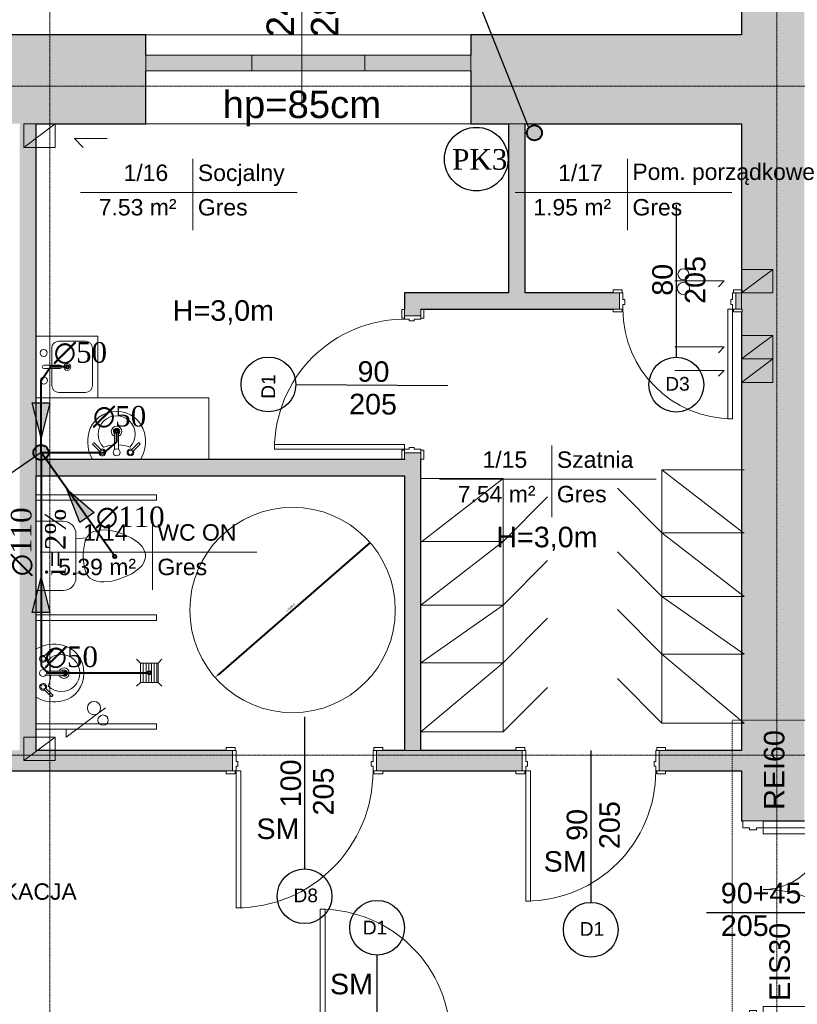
# Model space of a CAD drawing. Header units: inches. Extents: x -112469 to 885939, y -131046 to 286269.
# Tile 109 of 138: x 148712 to 154391, y -45531 to -38342. Entities that reach past the tile are written whole.
import ezdxf
from ezdxf import colors
from ezdxf.entities.mleader import LeaderData, LeaderLine
from ezdxf.math import Vec2, Vec3

# ---------------------------------------------------------------- set-up
doc = ezdxf.new("R2010")
doc.units = ezdxf.units.IN
doc.header["$MEASUREMENT"] = 0
doc.linetypes.add('Aligning Line 1_8_', pattern=[0.635, 0.3175, -0.3175])
doc.linetypes.add('Linia siatki', pattern=[0.9925, 0.47, -0.2175, 0.0875, -0.2175])
for name, color, linetype, lineweight in [('_IS_kan san', 34, 'Continuous', 40), ('_IS_kan san_opis', 34, 'Continuous', 25), ('A-ANNO-DIMS', 251, 'Continuous', 9), ('A-AREA-IDEN', 251, 'Continuous', 9), ('A-DETL', 251, 'Continuous', 9), ('A-DETL-MEDM', 251, 'Continuous', 25), ('A-DETL-THIN', 251, 'Continuous', 9), ('A-DOOR', 251, 'Continuous', 9), ('A-DOOR-FRAM', 251, 'Continuous', 18), ('A-GLAZ', 251, 'Continuous', 9), ('A-WALL', 251, 'Continuous', 9), ('A-WALL-PATT', 254, 'Continuous', 25), ('G-ANNO-TEXT', 251, 'Continuous', 9), ('P-SANR-FIXT', 251, 'Continuous', 9), ('S-GRID', 251, 'Continuous', 9)]:
    doc.layers.add(name, color=color, linetype=linetype, lineweight=lineweight)
doc.styles.add('Arial_1', font='arial.ttf', dxfattribs={"height": 12})
doc.styles.add('Arial_2', font='arial.ttf', dxfattribs={"height": 10})
doc.styles.add('Arial_3', font='arial.ttf', dxfattribs={"height": 15})
doc.styles.add('Arial_5', font='arial.ttf', dxfattribs={"height": 20})
doc.styles.add('krzysiek', font='times.ttf')
doc.styles.get("Standard").update_dxf_attribs({"font": 'arial.ttf'})
doc.dimstyles.new('Średnica___2_5_mm_Arial', dxfattribs={"dimscale": 30.48, "dimtxt": 15.303891, "dimasz": 0.984252, "dimexe": 0.787402, "dimexo": 0, "dimgap": 0.492126, "dimtad": 1, "dimjust": 3, "dimdec": 1, "dimrnd": 0.5, "dimzin": 0, "dimdsep": 46, "dimtxsty": 'Arial_3', "dimsah": 1, "dimcen": 0.09, "dimdle": 0.787402, "dimazin": 0, "dimtfac": 1, "dimtdec": 4, "dimtix": 1, "dimtmove": 0, "dimatfit": 2, "dimfxl": 0, "dimtvp": 1, "dimtolj": 1, "dimtzin": 0, "dimarcsym": 0})

# ---------------------------------------------------------------- blocks, each defined once
blk = doc.blocks.new('Etyk_pom_1_mala - Etyk_pom_1_mala-219433-4_Poziom piętra')
at = {"layer": 'A-AREA-IDEN'}
for p, q in [((-0.0958, 0.1444), (-0.0958, -0.3781)), ((-0.9154, -0.1015), (0.6661, -0.1015))]:
    blk.add_line(p, q, dxfattribs=at)
blk = doc.blocks.new('*D235')
at = {"layer": 'A-ANNO-DIMS', "color": 0, "lineweight": -2}
blk.add_line((9870.9, -3809.4), (8761.5, -4773.8), dxfattribs=at)
at = {"layer": 'A-ANNO-DIMS', "color": 0}
for points in [[(9851.5, -3832.8), (9845, -3825.3), (9870.9, -3809.4)], [(8758.2, -4770.1), (8764.8, -4777.6), (8738.9, -4793.5)]]:
    blk.add_solid(points, dxfattribs=at)
at = {"layer": 'Defpoints', "color": 0}
for p in [(9870.9, -3809.4), (8738.9, -4793.5)]:
    blk.add_point(p, dxfattribs=at)
at = {"layer": 'A-ANNO-DIMS', "color": 0, "insert": (9289.8, -4284.1), "char_height": 15, "attachment_point": 5, "rotation": 41.00248, "style": 'Arial_3', "bg_fill": 3, "box_fill_scale": 1.25, "bg_fill_color": 257, "bg_fill_transparency": 0}
blk.add_mtext('\\A1;ø1500.0', dxfattribs=at)
blk = doc.blocks.new('Zlew kuchenny - typu wyspowego - 450 x 450mm-548266-4_Poziom piętra')
at = {"layer": 'P-SANR-FIXT'}
for p, q in [((-20.93, 22.73), (-20.93, -22.27)), ((24.07, -22.27), (24.07, 22.73)), ((0.3, 17.02), (0.3, 5.31)), ((2.84, 17.02), (2.84, 5.31)), ((0.3, 11.3), (-12.04, 11.3)), ((15.18, 11.3), (2.84, 11.3)), ((-17.12, 6.22), (-17.12, -13.38)), ((20.26, -13.38), (20.26, 6.22)), ((-12.04, -18.46), (15.18, -18.46)), ((-20.93, -22.27), (24.07, -22.27))]:
    blk.add_line(p, q, dxfattribs=at)
for centre, radius, start, end in [((-8.43, 17.02), 2.54, 360, 180), ((-8.43, 17.02), 2.54, 180, 360), ((1.57, 17.02), 1.27, 360, 180), ((11.73, 17.23), 2.54, 360, 180), ((11.73, 17.23), 2.54, 180, 0), ((-12.04, 6.22), 5.08, 90, 180), ((15.18, 6.22), 5.08, 360, 90), ((1.57, 0), 2.54, 360, 180), ((1.57, 0), 2.54, 180, 0), ((1.57, 5.31), 1.27, 180, 0), ((-12.04, -13.38), 5.08, 180, 270), ((15.18, -13.38), 5.08, 270, 0)]:
    blk.add_arc(centre, radius, start, end, dxfattribs=at)
blk = doc.blocks.new('Lavabo mural - 05 - 440mm x 350mm-V6-4_Poziom piętra')
at = {"layer": 'P-SANR-FIXT'}
for p, q in [((-17.19, -11.05), (-11.74, -5.6)), ((-16.1, -12.14), (-10.65, -6.69)), ((-1.5, -21.49), (-1.5, -7.07)), ((1.5, -21.49), (1.5, -7.07)), ((16.41, -12.14), (10.96, -6.69)), ((17.5, -11.05), (12.05, -5.6))]:
    blk.add_line(p, q, dxfattribs=at)
for centre, radius, start, end in [((5.33, -13.08), 26.44, 150.36495, 193.63505), ((-5.33, -13.08), 26.44, 346.36495, 29.63505), ((-10.13, -5.07), 2.5, 0, 180), ((-10.13, -5.07), 2.5, 180, 207.05328), ((-10.13, -5.07), 1.7, 360, 180), ((-10.13, -5.07), 1.7, 180, 198.05956), ((-10.13, -5.07), 1.7, 198.05956, 360), ((-10.13, -5.07), 2.5, 242.94672, 0), ((0, -5.07), 2.5, 0, 180), ((0, -5.07), 2.5, 180, 0), ((10.43, -5.07), 2.5, 360, 180), ((10.43, -5.07), 2.5, 180, 297.05328), ((10.43, -5.07), 1.7, 0, 180), ((10.43, -5.07), 1.7, 180, 0), ((10.43, -5.07), 2.5, 332.94672, 360), ((0, -18.36), 13.5, 135.46291, 45.05561), ((-0.16, 16.03), 26.66, 249.19864, 267.10928), ((-0.16, 16.03), 26.66, 273.5606, 291.31988), ((-0.59, -14.51), 20.35, 193.63505, 271.65578), ((0, -20.36), 3.86, 112.88275, 180), ((0, -20.36), 3.86, 180, 360), ((0, -20.36), 2.35, 129.68263, 180), ((0, -20.36), 2.35, 180, 360), ((0.59, -14.51), 20.35, 268.34422, 346.36495), ((0, -20.36), 3.86, 360, 67.11782), ((0, -20.36), 2.35, 360, 50.3185)]:
    blk.add_arc(centre, radius, start, end, dxfattribs=at)
for centre, major_axis, ratio, start_param, end_param in [((-16.65, -11.59), (-0.545, 0.545), 0.274309, 0, 3.141593), ((16.95, -11.59), (0.545, 0.545), 0.274309, 3.141593, 6.283185), ((0, -21.49), (-1.5, 0), 0.428525, 0, 3.141593)]:
    blk.add_ellipse(centre, major_axis=major_axis, ratio=ratio, start_param=start_param, end_param=end_param, dxfattribs=at)
blk = doc.blocks.new('Muszla klozetowa domowa - 3D - Muszla klozetowa domowa - 3D-V5-4_Poziom piętra')
at = {"layer": 'P-SANR-FIXT'}
for p, q in [((-6.96, 27.94), (-4.76, 29.21)), ((-4.76, 29.21), (-1.27, 30.48)), ((-1.27, 30.48), (1.27, 30.48)), ((1.27, 30.48), (4.76, 29.21)), ((4.76, 29.21), (6.96, 27.94)), ((-13.02, 20.32), (-9.5, 25.4)), ((-9.5, 25.4), (-6.96, 27.94)), ((6.96, 27.94), (9.5, 25.4)), ((9.5, 25.4), (13.02, 20.32)), ((-17.24, 10.16), (-15.39, 15.24)), ((-15.39, 15.24), (-13.02, 20.32)), ((13.02, 20.32), (15.39, 15.24)), ((15.39, 15.24), (17.24, 10.16)), ((-18.61, 5.06), (-17.24, 10.16)), ((17.24, 10.16), (18.61, 5.06)), ((-19.05, 0), (-18.61, 5.06)), ((18.61, 5.06), (19.05, 0)), ((-18.83, -2.53), (-19.05, 0)), ((-18.38, -5.08), (-18.83, -2.53)), ((-17.7, -7.62), (-18.38, -5.08)), ((18.38, -5.08), (17.7, -7.62)), ((18.83, -2.53), (18.38, -5.08)), ((19.05, 0), (18.83, -2.53)), ((-16.26, -10.16), (-17.7, -7.62)), ((-13.23, -12.7), (-16.26, -10.16)), ((-9.74, -13.97), (-13.23, -12.7)), ((-12.35, -20.38), (-13.23, -12.7)), ((-2.54, -15.24), (-9.74, -13.97)), ((9.74, -13.97), (2.54, -15.24)), ((13.23, -12.7), (9.74, -13.97)), ((12.35, -20.38), (13.23, -12.7)), ((16.26, -10.16), (13.23, -12.7)), ((17.7, -7.62), (16.26, -10.16)), ((15.87, -20.38), (-15.88, -20.38)), ((2.54, -15.24), (-2.54, -15.24)), ((-25.34, -29.84), (-25.34, -49.47)), ((25.34, -49.47), (25.34, -29.84))]:
    blk.add_line(p, q, dxfattribs=at)
for centre, start, end in [((-15.88, -29.84), 90, 180), ((15.87, -29.84), 0, 90)]:
    blk.add_arc(centre, 9.46, start, end, dxfattribs=at)
blk = doc.blocks.new('wewnetrzne dwupanelowe - 800 x 2100mm 2-634606-4_Poziom piętra')
at = {"layer": 'A-DOOR'}
for p, q in [((-47.14, 8.32), (-40.64, 8.32)), ((-47.14, 6.32), (-47.14, 8.32)), ((-40.64, 8.32), (-40.64, 6.32)), ((40.63, 8.32), (47.13, 8.32)), ((40.63, 6.32), (40.63, 8.32)), ((47.13, 8.32), (47.13, 6.32)), ((-40.64, 6.32), (-47.14, 6.32)), ((47.13, 6.32), (40.63, 6.32)), ((-47.14, -5.68), (-40.64, -5.68)), ((-47.14, -7.68), (-47.14, -5.68)), ((-40.64, -5.68), (-40.64, -7.68)), ((40.63, -5.68), (47.13, -5.68)), ((40.63, -7.68), (40.63, -5.68)), ((47.13, -5.68), (47.13, -7.68)), ((-40.64, -7.68), (-47.14, -7.68)), ((47.13, -7.68), (40.63, -7.68))]:
    blk.add_line(p, q, dxfattribs=at)
at = {"layer": 'A-DOOR', "lineweight": 18}
for p, q in [((36.5, -5.68), (40, -5.68)), ((36.5, -85.68), (36.5, -5.68)), ((40, -5.68), (40, -85.68)), ((40, -85.68), (36.5, -85.68))]:
    blk.add_line(p, q, dxfattribs=at)
at = {"layer": 'A-DOOR'}
blk.add_arc((40, -5.68), 80, 180, 270, dxfattribs=at)
at = {"layer": 'A-DOOR-FRAM'}
for p, q in [((-42.5, 6.32), (-40, 6.32)), ((-42.5, -5.68), (-42.5, 6.32)), ((-40, 6.32), (-40, 1.31)), ((-40, 1.31), (-38.73, 1.31)), ((-38.73, 1.31), (-38.73, -2.18)), ((38.73, 1.31), (40, 1.31)), ((38.73, -2.18), (38.73, 1.31)), ((40, 6.32), (42.5, 6.32)), ((40, 1.31), (40, 6.32)), ((42.5, 6.32), (42.5, -5.68)), ((-40, -5.68), (-42.5, -5.68)), ((-40, -2.18), (-40, -5.68)), ((-38.73, -2.18), (-40, -2.18)), ((40, -2.18), (38.73, -2.18)), ((40, -5.68), (40, -2.18)), ((42.5, -5.68), (40, -5.68))]:
    blk.add_line(p, q, dxfattribs=at)
blk = doc.blocks.new('wewnetrzne dwupanelowe - 900 x 2100mm 3 dodemontażu-634682-4_Poziom piętra')
at = {"layer": 'A-DOOR'}
for p, q in [((-54.635, 8.3175), (-48.135, 8.3175)), ((-54.635, 6.3175), (-54.635, 8.3175)), ((-48.135, 8.3175), (-48.135, 6.3175)), ((48.135, 8.3175), (54.635, 8.3175)), ((48.135, 6.3175), (48.135, 8.3175)), ((54.635, 8.3175), (54.635, 6.3175)), ((-48.135, 6.3175), (-54.635, 6.3175)), ((54.635, 6.3175), (48.135, 6.3175)), ((-54.635, -5.6825), (-48.135, -5.6825)), ((-54.635, -7.6825), (-54.635, -5.6825)), ((-48.135, -5.6825), (-48.135, -7.6825)), ((48.135, -5.6825), (54.635, -5.6825)), ((48.135, -7.6825), (48.135, -5.6825)), ((54.635, -5.6825), (54.635, -7.6825)), ((-48.135, -7.6825), (-54.635, -7.6825)), ((54.635, -7.6825), (48.135, -7.6825))]:
    blk.add_line(p, q, dxfattribs=at)
at = {"layer": 'A-DOOR', "lineweight": 18}
for p, q in [((44, -5.6825), (47.5, -5.6825)), ((44, -100.6825), (44, -5.6825)), ((47.5, -5.6825), (47.5, -100.6825)), ((47.5, -100.6825), (44, -100.6825))]:
    blk.add_line(p, q, dxfattribs=at)
at = {"layer": 'A-DOOR'}
blk.add_arc((47.5, -5.6825), 95, 180, 270, dxfattribs=at)
at = {"layer": 'A-DOOR-FRAM'}
for p, q in [((-50, 6.3175), (-47.5, 6.3175)), ((-50, -5.6825), (-50, 6.3175)), ((-47.5, 6.3175), (-47.5, 1.31)), ((-47.5, 1.31), (-46.23, 1.31)), ((-46.23, 1.31), (-46.23, -2.1825)), ((46.23, 1.31), (47.5, 1.31)), ((46.23, -2.1825), (46.23, 1.31)), ((47.5, 6.3175), (50, 6.3175)), ((47.5, 1.31), (47.5, 6.3175)), ((50, 6.3175), (50, -5.6825)), ((-47.5, -5.6825), (-50, -5.6825)), ((-47.5, -2.1825), (-47.5, -5.6825)), ((-46.23, -2.1825), (-47.5, -2.1825)), ((47.5, -2.1825), (46.23, -2.1825)), ((47.5, -5.6825), (47.5, -2.1825)), ((50, -5.6825), (47.5, -5.6825))]:
    blk.add_line(p, q, dxfattribs=at)
blk = doc.blocks.new('wewnetrzne dwupanelowe - 900 x 2100mm 3 dodemontażu-608771-4_Poziom piętra')
at = {"layer": 'A-DOOR', "lineweight": 18}
for p, q in [((47.5, 102.1825), (44, 102.1825)), ((44, 102.1825), (44, 7.1825)), ((47.5, 7.1825), (47.5, 102.1825)), ((44, 7.1825), (47.5, 7.1825))]:
    blk.add_line(p, q, dxfattribs=at)
at = {"layer": 'A-DOOR'}
for p, q in [((-48.135, 9.1825), (-54.635, 9.1825)), ((-54.635, 9.1825), (-54.635, 7.1825)), ((-48.135, 7.1825), (-48.135, 9.1825)), ((54.635, 9.1825), (48.135, 9.1825)), ((48.135, 9.1825), (48.135, 7.1825)), ((54.635, 7.1825), (54.635, 9.1825)), ((-54.635, 7.1825), (-48.135, 7.1825)), ((48.135, 7.1825), (54.635, 7.1825)), ((-48.135, -7.8175), (-54.635, -7.8175)), ((-54.635, -7.8175), (-54.635, -9.8175)), ((-54.635, -9.8175), (-48.135, -9.8175)), ((-48.135, -9.8175), (-48.135, -7.8175)), ((54.635, -7.8175), (48.135, -7.8175)), ((48.135, -7.8175), (48.135, -9.8175)), ((48.135, -9.8175), (54.635, -9.8175)), ((54.635, -9.8175), (54.635, -7.8175))]:
    blk.add_line(p, q, dxfattribs=at)
blk.add_arc((47.5, 7.1825), 95, 90, 180, dxfattribs=at)
at = {"layer": 'A-DOOR-FRAM'}
for p, q in [((-47.5, 7.1825), (-50, 7.1825)), ((-50, 7.1825), (-50, -7.8175)), ((-47.5, 3.6825), (-47.5, 7.1825)), ((-46.23, 3.6825), (-47.5, 3.6825)), ((-47.5, -7.8175), (-47.5, 0.19)), ((-47.5, 0.19), (-46.23, 0.19)), ((-46.23, 0.19), (-46.23, 3.6825)), ((47.5, 3.6825), (46.23, 3.6825)), ((46.23, 3.6825), (46.23, 0.19)), ((46.23, 0.19), (47.5, 0.19)), ((47.5, 7.1825), (47.5, 3.6825)), ((50, 7.1825), (47.5, 7.1825)), ((47.5, 0.19), (47.5, -7.8175)), ((50, -7.8175), (50, 7.1825)), ((-50, -7.8175), (-47.5, -7.8175)), ((47.5, -7.8175), (50, -7.8175))]:
    blk.add_line(p, q, dxfattribs=at)
blk = doc.blocks.new('Aluminum_2 szybowe - 160x140 wymiana-V4-4_Poziom piętra')
at = {"layer": 'A-GLAZ'}
blk.add_hatch(color=256, dxfattribs=at).paths.add_polyline_path([(22.84, 8.73), (22.84, 20.16), (-137.16, 20.16), (-137.16, 8.73), (-31.78, 8.73)])
for p, q in [((-137.16, 20.16), (22.84, 20.16)), ((-137.16, 8.73), (-137.16, 20.16)), ((22.84, 20.16), (22.84, 8.73)), ((22.84, 8.73), (-137.16, 8.73))]:
    blk.add_line(p, q, dxfattribs=at)
blk = doc.blocks.new('Drzwi-korytarz-niesymetryczne-wpuszczane - 1350 x 2000mm-590928-4_Poziom piętra')
at = {"layer": 'A-DOOR', "lineweight": 18}
for p, q in [((-63, 6.365), (-67.5, 6.365)), ((-67.5, 6.365), (-67.5, -83.635)), ((-63, -83.635), (-63, 6.365)), ((63, 6.365), (67.5, 6.365)), ((63, -38.635), (63, 6.365)), ((67.5, 6.365), (67.5, -38.635)), ((67.5, -38.635), (63, -38.635)), ((-67.5, -83.635), (-63, -83.635))]:
    blk.add_line(p, q, dxfattribs=at)
at = {"layer": 'A-DOOR'}
for centre, radius, start, end in [((-67.5, 6.365), 90, 270, 360), ((67.5, 6.365), 45, 180, 270)]:
    blk.add_arc(centre, radius, start, end, dxfattribs=at)
at = {"layer": 'A-DOOR-FRAM'}
for p, q in [((-72.5, 21.365), (-67.5, 21.365)), ((-72.5, 6.365), (-72.5, 21.365)), ((-67.5, 21.365), (-67.5, 16.44375)), ((-67.5, 16.44375), (-65.9125, 16.44375)), ((-65.9125, 16.44375), (-65.9125, 11.34125)), ((65.9125, 16.44375), (67.5, 16.44375)), ((65.9125, 11.34125), (65.9125, 16.44375)), ((67.5, 21.365), (72.5, 21.365)), ((67.5, 16.44375), (67.5, 21.365)), ((72.5, 21.365), (72.5, 6.365)), ((-67.5, 11.34125), (-67.5, 6.365)), ((-65.9125, 11.34125), (-67.5, 11.34125)), ((67.5, 11.34125), (65.9125, 11.34125)), ((67.5, 6.365), (67.5, 11.34125)), ((-67.5, 6.365), (-72.5, 6.365)), ((72.5, 6.365), (67.5, 6.365))]:
    blk.add_line(p, q, dxfattribs=at)
blk = doc.blocks.new('wewnetrzne dwupanelowe - 100x210-609030-4_Poziom piętra')
at = {"layer": 'A-DOOR', "lineweight": 18}
for p, q in [((50, 107.1825), (46.5, 107.1825)), ((46.5, 107.1825), (46.5, 7.1825)), ((50, 7.1825), (50, 107.1825)), ((46.5, 7.1825), (50, 7.1825))]:
    blk.add_line(p, q, dxfattribs=at)
at = {"layer": 'A-DOOR'}
for p, q in [((-50.635, 9.1825), (-57.135, 9.1825)), ((-57.135, 9.1825), (-57.135, 7.1825)), ((-50.635, 7.1825), (-50.635, 9.1825)), ((57.135, 9.1825), (50.635, 9.1825)), ((50.635, 9.1825), (50.635, 7.1825)), ((57.135, 7.1825), (57.135, 9.1825)), ((-57.135, 7.1825), (-50.635, 7.1825)), ((50.635, 7.1825), (57.135, 7.1825)), ((-50.635, -7.8175), (-57.135, -7.8175)), ((-57.135, -7.8175), (-57.135, -9.8175)), ((-57.135, -9.8175), (-50.635, -9.8175)), ((-50.635, -9.8175), (-50.635, -7.8175)), ((57.135, -7.8175), (50.635, -7.8175)), ((50.635, -7.8175), (50.635, -9.8175)), ((50.635, -9.8175), (57.135, -9.8175)), ((57.135, -9.8175), (57.135, -7.8175))]:
    blk.add_line(p, q, dxfattribs=at)
blk.add_arc((50, 7.1825), 100, 90, 180, dxfattribs=at)
at = {"layer": 'A-DOOR-FRAM'}
for p, q in [((-50, 7.1825), (-52.5, 7.1825)), ((-52.5, 7.1825), (-52.5, -7.8175)), ((-50, 3.6825), (-50, 7.1825)), ((-48.73, 3.6825), (-50, 3.6825)), ((-50, -7.8175), (-50, 0.19)), ((-50, 0.19), (-48.73, 0.19)), ((-48.73, 0.19), (-48.73, 3.6825)), ((50, 3.6825), (48.73, 3.6825)), ((48.73, 3.6825), (48.73, 0.19)), ((48.73, 0.19), (50, 0.19)), ((50, 7.1825), (50, 3.6825)), ((52.5, 7.1825), (50, 7.1825)), ((50, 0.19), (50, -7.8175)), ((52.5, -7.8175), (52.5, 7.1825)), ((-52.5, -7.8175), (-50, -7.8175)), ((50, -7.8175), (52.5, -7.8175))]:
    blk.add_line(p, q, dxfattribs=at)
blk = doc.blocks.new('wewnetrzne dwupanelowe - 900 x 2100mm-456959-4_Poziom piętra')
at = {"layer": 'A-DOOR'}
for p, q in [((-54.635, 24.8175), (-48.135, 24.8175)), ((-54.635, 22.8175), (-54.635, 24.8175)), ((-48.135, 22.8175), (-54.635, 22.8175)), ((-48.135, 24.8175), (-48.135, 22.8175)), ((48.135, 24.8175), (54.635, 24.8175)), ((48.135, 22.8175), (48.135, 24.8175)), ((54.635, 22.8175), (48.135, 22.8175)), ((54.635, 24.8175), (54.635, 22.8175)), ((-54.635, -22.1825), (-48.135, -22.1825)), ((-54.635, -24.1825), (-54.635, -22.1825)), ((-48.135, -24.1825), (-54.635, -24.1825)), ((-48.135, -22.1825), (-48.135, -24.1825)), ((48.135, -22.1825), (54.635, -22.1825)), ((48.135, -24.1825), (48.135, -22.1825)), ((54.635, -24.1825), (48.135, -24.1825)), ((54.635, -22.1825), (54.635, -24.1825))]:
    blk.add_line(p, q, dxfattribs=at)
at = {"layer": 'A-DOOR', "lineweight": 18}
for p, q in [((44, -22.1825), (47.5, -22.1825)), ((44, -117.1825), (44, -22.1825)), ((47.5, -22.1825), (47.5, -117.1825)), ((47.5, -117.1825), (44, -117.1825))]:
    blk.add_line(p, q, dxfattribs=at)
at = {"layer": 'A-DOOR'}
blk.add_arc((47.5, -22.1825), 95, 180, 270, dxfattribs=at)
at = {"layer": 'A-DOOR-FRAM'}
for p, q in [((-50, 22.8175), (-47.5, 22.8175)), ((-50, -22.1825), (-50, 22.8175)), ((-47.5, 22.8175), (-47.5, -15.19)), ((47.5, 22.8175), (50, 22.8175)), ((47.5, -15.19), (47.5, 22.8175)), ((50, 22.8175), (50, -22.1825)), ((-47.5, -15.19), (-46.23, -15.19)), ((-47.5, -18.6825), (-47.5, -22.1825)), ((-46.23, -18.6825), (-47.5, -18.6825)), ((-46.23, -15.19), (-46.23, -18.6825)), ((46.23, -15.19), (47.5, -15.19)), ((46.23, -18.6825), (46.23, -15.19)), ((47.5, -18.6825), (46.23, -18.6825)), ((47.5, -22.1825), (47.5, -18.6825)), ((-47.5, -22.1825), (-50, -22.1825)), ((50, -22.1825), (47.5, -22.1825))]:
    blk.add_line(p, q, dxfattribs=at)
blk = doc.blocks.new('pion kan')
at = {"layer": '_IS_kan san'}
blk.add_hatch(color=256, dxfattribs=at).paths.add_polyline_path([(128011.8, -50552, -1), (128011.8, -50442, -1)])
blk.add_circle((128011.8, -50497), 55, dxfattribs=at)
blk = doc.blocks.new('strzałka')
at = {"layer": '_IS_kan san_opis'}
blk.add_hatch(color=256, dxfattribs=at).paths.add_polyline_path([(115146, -19438.7), (114891, -19374.6), (115146, -19310.4)])
blk.add_lwpolyline([(115146, -19438.7), (114891, -19374.6), (115146, -19310.4), (115146, -19438.7)], close=True, dxfattribs=at)
blk = doc.blocks.new('PIĘTRO')
at = {"layer": 'A-WALL-PATT', "lineweight": 9}
h = blk.add_hatch(color=251, dxfattribs=at)
h.paths.add_polyline_path([(13042.2, -15831.43), (13042.2, -7291.43), (12582.2, -7291.43), (12582.2, -15831.43), (12692.14, -15831.43)])
h.paths.add_polyline_path([(12692.44, -5841.43), (13042.2, -5841.43), (13042.2, 198.57), (12582.2, 198.57), (12582.2, -1965.08), (12588.55, -1965.08), (12588.55, -1985.08), (12582.2, -1985.08), (12582.2, -2105.08), (12588.55, -2105.08), (12588.55, -2125.08), (12582.2, -2125.08), (12582.2, -5841.43), (12641.41, -5841.43)])
h = blk.add_hatch(color=251, dxfattribs=at)
h.paths.add_polyline_path([(7312.2, -751.43), (7372.2, -751.43), (7372.2, -101.43), (6312.2, -101.43), (6312.2, -751.43)])
h.paths.add_polyline_path([(2532.2, -751.43), (3932.2, -751.43), (3932.2, -101.43), (2532.2, -101.43), (2532.2, -365.73)])
h = blk.add_hatch(color=251, dxfattribs=at)
h.paths.add_polyline_path([(11002.2, -751.43), (12582.2, -751.43), (12582.2, -101.43), (10606.8, -101.43), (10606.8, -751.43), (10882.2, -751.43)])
h.paths.add_polyline_path([(7432.2, -751.43), (8232.2, -751.43), (8232.2, -101.43), (7372.2, -101.43), (7372.2, -751.43)])
for points in [[(7432.2, -5326.43), (7432.2, -751.43), (7312.2, -751.43), (7312.2, -5326.43)], [(11002.2, -1985.08), (11002.2, -751.43), (10882.2, -751.43), (10882.2, -1985.08)], [(10122.2, -3321.43), (10122.2, -3201.43), (7432.2, -3201.43), (7432.2, -3321.43), (9853.05, -3321.43)]]:
    blk.add_hatch(color=251, dxfattribs=at).paths.add_polyline_path(points)
h = blk.add_hatch(color=251, dxfattribs=at)
h.paths.add_polyline_path([(10122.2, -5326.43), (10242.2, -5326.43), (10242.2, -3153.25), (10122.2, -3153.25), (10122.2, -3321.43)])
h.paths.add_polyline_path([(10192.13, -2153.25), (10242.2, -2153.25), (10242.2, -1985.08), (10122.2, -1985.08), (10122.2, -2153.25), (10157.2, -2153.25)])
h = blk.add_hatch(color=251, dxfattribs=at)
h.paths.add_polyline_path([(12582.2, -2105.08), (12582.2, -1985.08), (12542.2, -1985.08), (12542.2, -2105.08)])
h.paths.add_polyline_path([(11692.2, -2105.08), (11692.2, -1985.08), (10242.2, -1985.08), (10242.2, -2105.08), (11645.85, -2105.08)])
h = blk.add_hatch(color=251, dxfattribs=at)
h.paths.add_polyline_path([(10935.85, -5476.43), (10982.2, -5476.43), (10982.2, -5326.43), (9917.2, -5326.43), (9917.2, -5476.43), (9963.55, -5476.43)])
h.paths.add_polyline_path([(12582.2, -5476.43), (12582.2, -5326.43), (11982.2, -5326.43), (11982.2, -5476.43), (12028.55, -5476.43)])
h.paths.add_polyline_path([(8230.71, -5476.43), (8867.2, -5476.43), (8867.2, -5326.43), (5732.2, -5326.43), (5732.2, -5476.43), (6608.38, -5476.43)])
h.paths.add_polyline_path([(2532.2, -5476.43), (4732.2, -5476.43), (4732.2, -5326.43), (2532.2, -5326.43), (2532.2, -5406.5)])
at = {"layer": 'A-DETL', "color": 251, "lineweight": 18}
for p, q in [((7572.2, -751.43), (7342.2, -923.52)), ((7342.2, -751.43), (7342.2, -923.52)), ((7572.2, -751.43), (7342.2, -751.43)), ((7572.2, -923.52), (7572.2, -751.43)), ((7711.62, -859.72), (7775.41, -923.52)), ((7951.62, -859.72), (7711.62, -859.72)), ((7711.62, -859.72), (7951.62, -859.72)), ((7572.2, -923.52), (7342.2, -923.52)), ((7342.2, -923.52), (7572.2, -923.52)), ((12812.2, -1814.68), (12582.2, -1986.77)), ((12582.2, -1814.68), (12582.2, -1986.77)), ((12812.2, -1814.68), (12582.2, -1814.68)), ((12812.2, -1986.77), (12812.2, -1814.68)), ((12096.41, -1898.56), (12456.41, -1898.56)), ((12456.41, -1898.56), (12413.98, -1940.99)), ((12812.2, -1986.77), (12582.2, -1986.77)), ((12582.2, -1986.77), (12812.2, -1986.77)), ((12812.2, -2296.43), (12582.2, -2468.52)), ((12582.2, -2296.43), (12582.2, -2468.52)), ((12812.2, -2296.43), (12582.2, -2296.43)), ((12812.2, -2468.52), (12812.2, -2296.43)), ((12096.41, -2380.31), (12456.41, -2380.31)), ((12456.41, -2380.31), (12413.98, -2422.74)), ((12812.2, -2468.52), (12582.2, -2640.61)), ((12582.2, -2468.52), (12582.2, -2640.61)), ((12812.2, -2468.52), (12582.2, -2468.52)), ((12812.2, -2468.52), (12582.2, -2468.52)), ((12582.2, -2468.52), (12812.2, -2468.52)), ((12812.2, -2640.61), (12812.2, -2468.52)), ((12096.41, -2552.4), (12456.41, -2552.4)), ((12456.41, -2552.4), (12413.98, -2594.83)), ((12812.2, -2640.61), (12582.2, -2640.61)), ((12582.2, -2640.61), (12812.2, -2640.61)), ((7652.2, -5228.93), (7937.82, -5015.22)), ((7652.2, -5228.93), (7652.2, -5172.2)), ((7572.2, -5228.93), (7342.2, -5401.02)), ((7342.2, -5228.93), (7342.2, -5401.02)), ((7572.2, -5228.93), (7342.2, -5228.93)), ((7572.2, -5401.02), (7572.2, -5228.93)), ((7572.2, -5401.02), (7342.2, -5401.02)), ((7342.2, -5401.02), (7572.2, -5401.02))]:
    blk.add_line(p, q, dxfattribs=at)
at = {"layer": 'A-DETL', "color": 251, "linetype": 'Aligning Line 1_8_', "lineweight": 18}
for p, q in [((15192.2, -5106.43), (12514.35, -5106.43)), ((12514.35, -5106.43), (12514.35, -7981.84))]:
    blk.add_line(p, q, dxfattribs=at)
at = {"layer": 'A-DETL', "color": 251, "lineweight": 18}
for centre, radius in [((12159.21, -1850.65), 40), ((12159.21, -1953.23), 45.04), ((7854.9, -5017.41), 48.42), ((7920.97, -5105.49), 37.77)]:
    blk.add_circle(centre, radius, dxfattribs=at)
at = {"layer": 'A-DETL-MEDM', "color": 251}
for p, q in [((12106.87, -1346.43), (12106.87, -2456.43)), ((10438.84, -2665.71), (9328.88, -2656.47)), ((9392.2, -5081.43), (9392.2, -6191.43)), ((11482.2, -5326.43), (11482.2, -6436.43)), ((12327.2, -6509.64), (13437.2, -6509.64)), ((9922.2, -7931.43), (9922.2, -6821.43))]:
    blk.add_line(p, q, dxfattribs=at)
for centre in [(9128.89, -2654.8), (12106.87, -2656.43), (9392.2, -6391.43), (9922.2, -6621.43), (11482.2, -6636.43)]:
    blk.add_circle(centre, 200, dxfattribs=at)
at = {"layer": 'A-DETL-THIN', "color": 251}
for p, q in [((9371.8, 467.55), (9371.8, -632.45)), ((12582.2, -751.43), (12182.2, -751.43)), ((12582.2, -1151.43), (12582.2, -751.43)), ((8692.2, -2751.43), (7432.2, -2751.43)), ((7432.2, -2751.43), (7432.2, -3201.43)), ((8692.2, -3201.43), (8692.2, -2751.43)), ((7432.2, -3201.43), (8692.2, -3201.43)), ((12002.2, -3277.69), (12598.96, -3740.18)), ((12002.2, -5127.69), (12002.2, -3277.69)), ((12002.2, -3277.69), (12602.2, -3277.69)), ((10842.2, -3341.43), (10242.2, -3341.43)), ((10242.2, -3341.43), (10242.2, -5191.43)), ((10842.2, -3341.43), (10245.44, -3803.92)), ((10842.2, -5191.43), (10842.2, -3341.43)), ((12002.2, -3737.69), (11676.93, -3412.42)), ((7432.2, -3459.79), (8312.2, -3459.79)), ((8312.2, -3499.79), (7432.2, -3499.79)), ((8312.2, -3459.79), (8312.2, -3499.79)), ((10842.2, -3801.43), (11167.47, -3476.16)), ((12002.2, -3737.69), (12602.2, -4202.69)), ((12002.2, -3737.69), (12602.2, -3737.69)), ((10842.2, -3801.43), (10242.2, -4266.43)), ((10842.2, -3801.43), (10242.2, -3801.43)), ((12002.2, -4202.69), (11676.93, -3877.42)), ((10842.2, -4266.43), (11167.47, -3941.16)), ((12002.2, -4202.69), (12602.2, -4622.69)), ((12002.2, -4202.69), (12602.2, -4202.69)), ((10842.2, -4266.43), (10242.2, -4686.43)), ((10842.2, -4266.43), (10242.2, -4266.43)), ((12002.2, -4622.69), (11676.93, -4297.42)), ((7432.2, -4337.2), (8312.2, -4337.2)), ((8312.2, -4377.2), (7432.2, -4377.2)), ((8312.2, -4337.2), (8312.2, -4377.2)), ((10842.2, -4686.43), (11167.47, -4361.16)), ((8194.63, -4689.68), (8166.34, -4661.4)), ((8322.84, -4689.68), (8351.13, -4661.4)), ((12002.2, -4622.69), (12602.2, -5127.69)), ((12002.2, -4622.69), (12602.2, -4622.69)), ((8194.63, -4830.28), (8194.63, -4689.68)), ((8194.63, -4689.68), (8322.84, -4689.68)), ((8214.63, -4689.68), (8214.63, -4830.28)), ((8234.63, -4689.68), (8234.63, -4830.28)), ((8254.63, -4689.68), (8254.63, -4830.28)), ((8274.63, -4689.68), (8274.63, -4830.28)), ((8294.63, -4689.68), (8294.63, -4830.28)), ((8314.63, -4689.68), (8314.63, -4830.28)), ((8322.84, -4689.68), (8322.84, -4830.28)), ((10842.2, -4686.43), (10242.2, -5191.43)), ((10842.2, -4686.43), (10242.2, -4686.43)), ((12002.2, -5127.69), (11676.93, -4802.42)), ((8194.63, -4830.28), (8166.34, -4858.57)), ((8322.84, -4830.28), (8194.63, -4830.28)), ((8322.84, -4830.28), (8351.13, -4858.57)), ((10842.2, -5191.43), (11167.47, -4866.16)), ((7432.2, -5172.2), (7432.2, -5132.2)), ((7432.2, -5132.2), (8312.2, -5132.2)), ((8312.2, -5172.2), (7432.2, -5172.2)), ((8312.2, -5132.2), (8312.2, -5172.2)), ((12602.2, -5127.69), (12002.2, -5127.69)), ((10242.2, -5191.43), (10842.2, -5191.43))]:
    blk.add_line(p, q, dxfattribs=at)
at = {"layer": 'A-WALL', "color": 251, "lineweight": 25}
for p, q in [((12582.2, 198.57), (12582.2, -101.43)), ((8232.2, -101.43), (6312.2, -101.43)), ((8232.2, -251.43), (8232.2, -101.43)), ((10606.8, -101.43), (10606.8, -251.43)), ((12582.2, -101.43), (10606.8, -101.43)), ((8232.2, -751.43), (8232.2, -365.73)), ((10606.8, -365.73), (10606.8, -751.43)), ((7432.2, -751.43), (8232.2, -751.43)), ((7432.2, -3201.43), (7432.2, -751.43)), ((10606.8, -751.43), (10882.2, -751.43)), ((10882.2, -751.43), (10882.2, -1985.08)), ((11002.2, -1985.08), (11002.2, -751.43)), ((11002.2, -751.43), (12582.2, -751.43)), ((12582.2, -751.43), (12582.2, -1965.08)), ((10882.2, -1985.08), (10122.2, -1985.08)), ((10122.2, -1985.08), (10122.2, -2106.9)), ((11645.85, -1985.08), (11002.2, -1985.08)), ((10242.2, -2105.08), (11645.85, -2105.08)), ((10242.2, -2106.9), (10242.2, -2105.08)), ((12582.2, -2125.08), (12582.2, -5326.43)), ((10122.2, -3201.43), (7432.2, -3201.43)), ((10122.2, -3199.6), (10122.2, -3201.43)), ((10242.2, -5326.43), (10242.2, -3199.6)), ((7432.2, -3321.43), (10122.2, -3321.43)), ((7432.2, -5326.43), (7432.2, -3321.43)), ((10122.2, -3321.43), (10122.2, -5326.43)), ((8820.85, -5326.43), (7432.2, -5326.43)), ((10122.2, -5326.43), (9963.55, -5326.43)), ((10935.85, -5326.43), (10242.2, -5326.43)), ((12582.2, -5326.43), (12028.55, -5326.43)), ((5778.55, -5476.43), (8820.85, -5476.43)), ((9963.55, -5476.43), (10935.85, -5476.43)), ((12028.55, -5476.43), (12582.2, -5476.43)), ((12582.2, -5476.43), (12582.2, -5841.43)), ((12582.2, -5841.43), (12592.2, -5841.43)), ((12742.2, -5841.43), (13042.2, -5841.43))]:
    blk.add_line(p, q, dxfattribs=at)
at = {"layer": 'A-WALL', "color": 251}
for p, q in [((8232.2, -101.43), (10606.8, -101.43)), ((10606.8, -751.43), (8232.2, -751.43)), ((11002.2, -751.43), (10882.2, -751.43)), ((12582.2, -2105.08), (12582.2, -1985.08)), ((7432.2, -3201.43), (7432.2, -3321.43)), ((10122.2, -5326.43), (10242.2, -5326.43))]:
    blk.add_line(p, q, dxfattribs=at)
at = {"layer": 'S-GRID', "color": 251, "linetype": 'Linia siatki'}
for p, q in [((7532.2, 3814.58), (7532.2, -22310.93)), ((12842.2, 3814.58), (12842.2, -22310.93)), ((-1420.75, -476.43), (33508.1, -476.43)), ((-1420.75, -5361.43), (33508.1, -5361.43))]:
    blk.add_line(p, q, dxfattribs=at)
at = {"layer": 'A-AREA-IDEN', "color": 251, "xscale": 999.9999999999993, "yscale": 999.9999999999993, "zscale": 999.9999999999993}
for p in [(8672.51, -1150.88), (11846.02, -1150.88), (11293.88, -3245.16), (8376.65, -3776.95)]:
    blk.add_blockref('Etyk_pom_1_mala - Etyk_pom_1_mala-219433-4_Poziom piętra', p, dxfattribs=at)
at = {"layer": 'A-DOOR', "color": 251, "xscale": 10, "yscale": 10, "zscale": 10}
blk.add_blockref('wewnetrzne dwupanelowe - 800 x 2100mm 2-634606-4_Poziom piętra', (12117.2, -2048.25), dxfattribs=at)
for name, p, rotation in [('wewnetrzne dwupanelowe - 900 x 2100mm 3 dodemontażu-634682-4_Poziom piętra', (10179.03, -2653.25), 270), ('wewnetrzne dwupanelowe - 100x210-609030-4_Poziom piętra', (9392.2, -5404.6), 180), ('wewnetrzne dwupanelowe - 900 x 2100mm 3 dodemontażu-608771-4_Poziom piętra', (11482.2, -5404.6), 180), ('Drzwi-korytarz-niesymetryczne-wpuszczane - 1350 x 2000mm-590928-4_Poziom piętra', (12805.85, -6566.43), 89.99999999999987), ('wewnetrzne dwupanelowe - 900 x 2100mm-456959-4_Poziom piętra', (9982.2, -7658.25), 180)]:
    blk.add_blockref(name, p, dxfattribs=dict(at, rotation=rotation))
at = {"layer": 'A-GLAZ', "color": 251, "xscale": 10, "yscale": 10, "zscale": 10}
for p in [(9603.8, -452.99), (10378.4, -452.99)]:
    blk.add_blockref('Aluminum_2 szybowe - 160x140 wymiana-V4-4_Poziom piętra', p, dxfattribs=at)
at = {"layer": 'P-SANR-FIXT', "color": 251, "xscale": 10, "yscale": 10, "zscale": 10}
for name, p, rotation in [('Zlew kuchenny - typu wyspowego - 450 x 450mm-548266-4_Poziom piętra', (7659.55, -2542.12), 90), ('Lavabo mural - 05 - 440mm x 350mm-V6-4_Poziom piętra', (8019.74, -3201.43), 180), ('Muszla klozetowa domowa - 3D - Muszla klozetowa domowa - 3D-V5-4_Poziom piętra', (7926.9, -3906.44), 269.9999999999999), ('Lavabo mural - 05 - 440mm x 350mm-V6-4_Poziom piętra', (7432.2, -4762), 90.0000000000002)]:
    blk.add_blockref(name, p, dxfattribs=dict(at, rotation=rotation))
at = {"layer": 'A-AREA-IDEN', "color": 251, "char_height": 120, "attachment_point": 1, "style": 'Arial_1'}
for s, insert, width in [('1/16', (8070.6, -1049.16), 424.8944), ('Socjalny', (8613.38, -1049.16), 825.7381), ('1/17', (11244.11, -1049.16), 424.8944), ('Pom. porządkowe', (11786.89, -1041.78), 1403.6801), ('7.53 m²', (7889.24, -1300.88), 737.5525), ('1.95 m²', (11062.75, -1300.88), 737.5525), ('Gres', (8613.38, -1300.88), 472.9956), ('Gres', (11786.89, -1300.88), 472.9956), ('1/15', (10691.97, -3143.44), 424.8944), ('Szatnia', (11234.75, -3143.44), 721.5187), ('7.54 m²', (10510.61, -3395.15), 737.5525), ('Gres', (11234.75, -3395.15), 472.9956), ('1/14', (7774.74, -3675.23), 424.8944), ('WC ON', (8317.52, -3675.23), 769.62), ('5.39 m²', (7593.38, -3926.94), 737.5525), ('Gres', (8317.52, -3926.94), 472.9956), ('KOMUNIKACJA', (6518.35, -6297.19), 1563.2906)]:
    blk.add_mtext(s, dxfattribs=dict(at, insert=insert, width=width))
at = {"layer": 'G-ANNO-TEXT', "color": 251, "attachment_point": 1}
for s, insert, char_height, width, rotation, style in [('240', (9114.51, -119.66), 200, 577.215, 90, 'Arial_5'), ('280', (9438.62, -119.66), 200, 577.215, 90, 'Arial_5'), ('80', (11931.02, -2007.05), 150, 288.6075, 90, 'Arial_3'), ('205', (12169.15, -2066.58), 150, 432.9112, 90, 'Arial_3'), ('90', (9779.71, -2484.37), 150, 288.6075, 359.52303, 'Arial_3'), ('D1', (9076.77, -2758.89), 100, 216.4556, 89.52303, 'Arial_2'), ('205', (9718.19, -2721.99), 150, 432.9112, 359.52303, 'Arial_3'), ('REI60', (12746.36, -5760.63), 150, 713.5019, 90, 'Arial_3'), ('100', (9216.35, -5742.05), 150, 432.9112, 90, 'Arial_3'), ('205', (9454.48, -5801.58), 150, 432.9112, 90, 'Arial_3'), ('205', (11544.48, -6046.58), 150, 432.9112, 90, 'Arial_3'), ('90', (11306.35, -5987.05), 150, 288.6075, 90, 'Arial_3'), ('EIS30', (12786.36, -7156.43), 150, 697.4681, 90, 'Arial_3')]:
    blk.add_mtext(s, dxfattribs=dict(at, insert=insert, char_height=char_height, width=width, rotation=rotation, style=style))
for s, insert, char_height, width, style in [('hp=85cm', (8794.32, -509.74), 200, 1435.0206, 'Arial_5'), ('H=3,0m', (8430.05, -2039.84), 150, 913.9237, 'Arial_3'), ('D3', (12026.38, -2600.03), 100, 216.4556, 'Arial_2'), ('H=3,0m', (10792.4, -3693.49), 150, 913.9237, 'Arial_3'), ('SM', (9041.08, -5823.67), 150, 384.81, 'Arial_3'), ('SM', (11138.47, -6062.01), 150, 384.81, 'Arial_3'), ('90+45', (12431.94, -6293.13), 150, 729.5356, 'Arial_3'), ('D8', (9311.71, -6335.03), 100, 216.4556, 'Arial_2'), ('205', (12431.94, -6531.26), 150, 432.9112, 'Arial_3'), ('D1', (9817.69, -6570.18), 100, 216.4556, 'Arial_2'), ('D1', (11401.71, -6580.03), 100, 216.4556, 'Arial_2'), ('SM', (9578.1, -6957.37), 150, 384.81, 'Arial_3')]:
    blk.add_mtext(s, dxfattribs=dict(at, insert=insert, char_height=char_height, width=width, style=style))
at = {"layer": 'A-ANNO-DIMS', "color": 251}
dim = blk.add_diameter_dim_2p(p1=(9870.9, -3809.38), p2=(8738.88, -4793.52), dimstyle='Średnica___2_5_mm_Arial', override={"dimpost": 'ø<>'}, dxfattribs=at)
dim.commit()
dim.dimension.update_dxf_attribs({"geometry": '*D235', "text_midpoint": (9289.84, -4284.14)})
at = {"layer": 'A-DETL-THIN', "color": 251}
blk.add_circle((9304.89, -4301.45), 750, dxfattribs=at)

msp = doc.modelspace()

# ---------------------------------------------------------------- block references
at = {"layer": '_IS_kan san'}
msp.add_blockref('PIĘTRO', (141400.2, -38350.3), dxfattribs=at)

# ---------------------------------------------------------------- next in the draw order: linework, layer by layer
for p, q in [((148868.3, -40976.7), (148936.6, -40876.7)), ((149059.7, -40876.7), (148936.6, -40876.7)), ((148868.3, -41502.2), (148868.3, -40976.7)), ((149419.9, -41348.2), (149419.9, -41425.2)), ((149332.6, -41502.2), (149419.9, -41425.2)), ((148868.3, -41502.2), (149332.6, -41502.2)), ((149406.9, -42261.8), (148868.3, -41502.2)), ((148868.3, -41502.2), (148868.3, -43056)), ((148868.3, -43056), (148916.7, -43112.3)), ((149658.9, -43112.3), (148916.7, -43112.3))]:
    msp.add_line(p, q, dxfattribs=at)
at = {"layer": '_IS_kan san', "ltscale": 10}
for centre in [(149059.7, -40876.7), (149419.9, -41348.2), (149406.9, -42261.8), (149047.3, -43112.3), (149658.9, -43110.3)]:
    msp.add_circle(centre, 12.1, dxfattribs=at)
at = {"layer": '_IS_kan san_opis', "lineweight": -3, "ltscale": 15}
msp.add_circle((152046.6, -39360), 232.3, dxfattribs=at)

# ---------------------------------------------------------------- next in the draw order: block references
for p in [(24459, 11329.1), (20856.5, 8994.8)]:
    msp.add_blockref('pion kan', p)
for p, rotation in [((129493.8, -156286.3), 89.99999999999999), ((98405, 63158.5), 305.3402821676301), ((168242.9, 72476.2), 270)]:
    msp.add_blockref('strzałka', p, dxfattribs=dict(rotation=rotation))

# ---------------------------------------------------------------- next in the draw order: texts
at = {"layer": '_IS_kan san_opis', "ltscale": 15, "char_height": 150, "attachment_point": 1, "style": 'krzysiek'}
for s, insert, width in [('PK3', (151870.6, -39286.4), 380.431), ('∅50', (148961.4, -40696.1), 5085.567), ('∅50', (149247.4, -41162), 5085.567), ('∅110', (149268.7, -41896.9), 5085.567), ('∅50', (148895.3, -42918.1), 5085.567)]:
    msp.add_mtext(s, dxfattribs=dict(at, insert=insert, width=width))
at = {"layer": '_IS_kan san_opis', "ltscale": 15, "insert": (148648.2, -42404.9), "char_height": 150, "width": 5085.567, "attachment_point": 1, "rotation": 90, "style": 'krzysiek'}
msp.add_mtext('∅110\\Pi=2% ', dxfattribs=at)

# ---------------------------------------------------------------- next in the draw order: leaders
at = {"layer": '_IS_kan san_opis', "ltscale": 15}
ml = msp.add_multileader_mtext('Standard', dxfattribs=at)
ml.set_content('{\\fArial Narrow|b0|i0|c238|p34;Wyprowadzić na dach\\Pi zakończyć wywiewką ∅110 \\P(pion z kondygnacji niższej)}', color=256)
ml.set_leader_properties()
ml.build(insert=Vec2(0, 0))
ml.multileader.update_dxf_attribs({"text_left_attachment_type": 6, "text_right_attachment_type": 6, "dogleg_length": 0.36, "arrow_head_size": 0.18})
ctx = ml.context
ctx.base_point, ctx.char_height, ctx.arrow_head_size, ctx.landing_gap_size, ctx.plane_origin = Vec3(149518, -37244.2), 150, 0.18, 0.09, Vec3(155756, -37904.6)
ctx.left_attachment, ctx.right_attachment, ctx.text_align_type = 6, 6, 2
notes = []
notes.append((ctx, [(0, (1, 1, 0), (151676.5, -37244.2), (-1, 0), 0.36, [(0, [(152429.8, -39131.2)], 0, [])])]))
ctx.mtext.insert, ctx.mtext.alignment, ctx.mtext.line_spacing_style, ctx.mtext.flow_direction = Vec3(151676, -37050.1), 3, 2, 5
ml = msp.add_multileader_mtext('Standard', dxfattribs=at)
ml.set_content('{\\fArial Narrow|b0|i0|c238|p34;Wyprowadzić na dach\\Pi zakończyć wywiewką ∅110}', color=256)
ml.set_leader_properties()
ml.build(insert=Vec2(0, 0))
ml.multileader.update_dxf_attribs({"text_left_attachment_type": 6, "text_right_attachment_type": 6, "dogleg_length": 0.36, "arrow_head_size": 0.18})
ctx = ml.context
ctx.base_point, ctx.char_height, ctx.arrow_head_size, ctx.landing_gap_size, ctx.plane_origin = Vec3(145863, -42080.7), 150, 0.18, 0.09, Vec3(150412, -42264.9)
ctx.left_attachment, ctx.right_attachment, ctx.text_align_type = 6, 6, 2
notes.append((ctx, [(0, (1, 1, 0), (148021.5, -42080.7), (-1, 0), 0.36, [(0, [(148868.3, -41502.2)], 0, [])])]))
ctx.mtext.insert, ctx.mtext.alignment, ctx.mtext.line_spacing_style, ctx.mtext.flow_direction = Vec3(148021, -41886.6), 3, 2, 5
for ctx, leaders in notes:
    for number, flags, end, landing, length, lines in leaders:
        leader = LeaderData()
        leader.index, (leader.has_last_leader_line, leader.has_dogleg_vector, leader.attachment_direction) = number, flags
        leader.last_leader_point, leader.dogleg_vector, leader.dogleg_length = Vec3(end), Vec3(landing), length
        for number, points, colour, breaks in lines:
            line = LeaderLine()
            line.index, line.vertices, line.color, line.breaks = number, Vec3.list(points), colors.encode_raw_color(colour), breaks
            leader.lines.append(line)
        ctx.leaders.append(leader)

doc.saveas('drawing.dxf')
